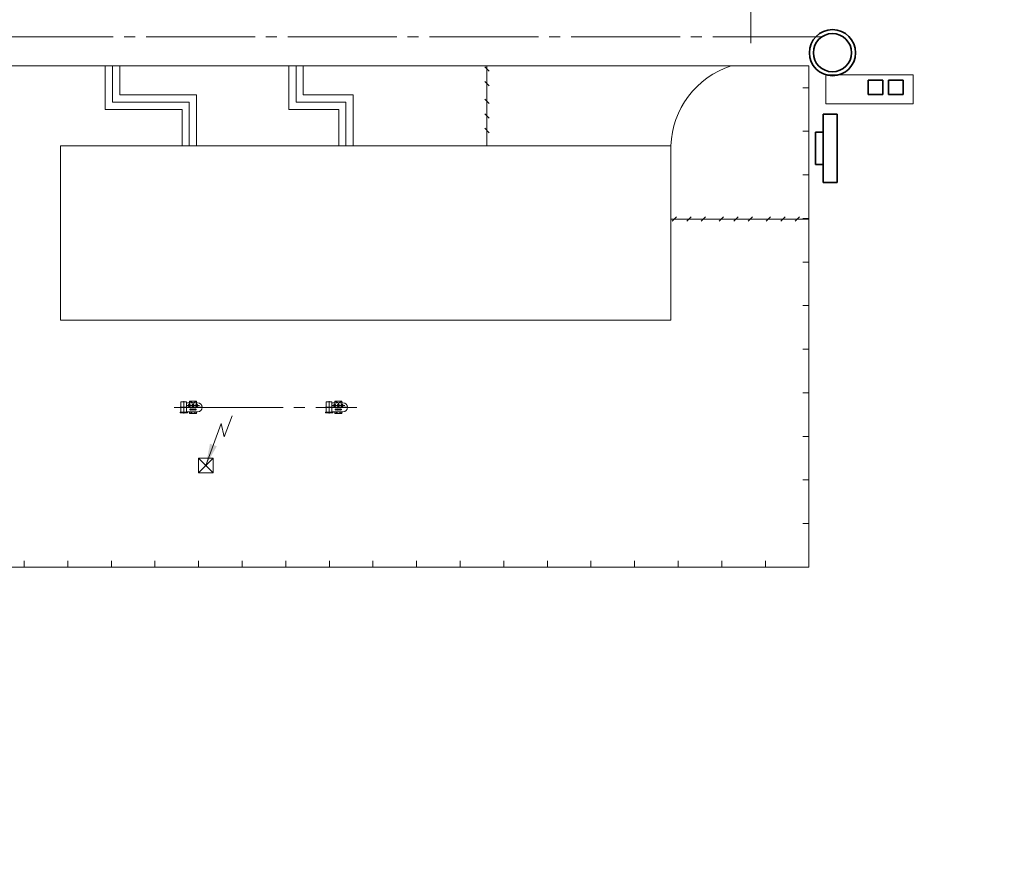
# Model space of a CAD drawing. Header units: millimetres. Extents: x 0 to 594, y 0 to 420.
# Tile 7 of 23: x 154 to 290, y 0 to 114. Entities that reach past the tile are written whole.
import ezdxf

# ---------------------------------------------------------------- set-up
doc = ezdxf.new("R2010")
doc.units = ezdxf.units.MM
for name, pattern in [('K5LT_AXLED', [19.5, 15, -1.5, 1.5, -1.5]), ('K5LT_BASIC', [0]), ('K5LT_THIN', [0])]:
    doc.linetypes.add(name, pattern=pattern)
doc.layers.add('лотки', color=7, linetype='Continuous')

# ---------------------------------------------------------------- blocks, each defined once
blk = doc.blocks.new('U128')
at = {"color": 4, "linetype": 'K5LT_THIN', "lineweight": 9, "true_color": 0x00ffff}
for p, q in [((178.76, 51.98), (178.76, 53.97)), ((178.76, 53.97), (180.76, 53.97)), ((180.76, 53.97), (180.76, 51.98)), ((180.76, 51.98), (178.76, 51.98))]:
    blk.add_line(p, q, dxfattribs=at)
blk = doc.blocks.new('U129')
at = {"color": 11, "linetype": 'K5LT_THIN', "lineweight": 9, "true_color": 0xff8080}
blk.add_line((0, 0), (0, 0), dxfattribs=at)
blk.add_line((0, 0), (0, 0), dxfattribs=at)
blk.add_line((0, 0), (0, 0), dxfattribs=at)
blk.add_line((0, 0), (0, 0), dxfattribs=at)
blk.add_line((0, 0), (0, 0), dxfattribs=at)
blk.add_line((0, 0), (0, 0), dxfattribs=at)
blk.add_line((0, 0), (0, 0), dxfattribs=at)
blk.add_line((0, 0), (0, 0), dxfattribs=at)
blk.add_line((0, 0), (0, 0), dxfattribs=at)
blk = doc.blocks.new('U130')
at = {"color": 11, "linetype": 'K5LT_THIN', "lineweight": 9, "true_color": 0xff8080}
blk.add_line((0, 0), (0, 0), dxfattribs=at)
blk.add_line((0, 0), (0, 0), dxfattribs=at)
blk.add_line((0, 0), (0, 0), dxfattribs=at)
blk.add_line((0, 0), (0, 0), dxfattribs=at)
blk.add_line((0, 0), (0, 0), dxfattribs=at)
blk.add_line((0, 0), (0, 0), dxfattribs=at)
blk.add_line((0, 0), (0, 0), dxfattribs=at)
blk.add_line((0, 0), (0, 0), dxfattribs=at)
blk.add_line((0, 0), (0, 0), dxfattribs=at)
blk = doc.blocks.new('U133')
at = {"color": 3, "linetype": 'K5LT_BASIC', "lineweight": 35, "true_color": 0x00ff00}
for p, q in [((275.71, 106.03), (273.71, 106.03)), ((273.71, 106.03), (273.71, 104.03)), ((275.71, 104.03), (275.71, 106.03)), ((273.71, 104.03), (275.71, 104.03))]:
    blk.add_line(p, q, dxfattribs=at)
blk = doc.blocks.new('U134')
at = {"color": 3, "linetype": 'K5LT_BASIC', "lineweight": 35, "true_color": 0x00ff00}
for p, q in [((272.91, 106.03), (270.91, 106.03)), ((270.91, 106.03), (270.91, 104.03)), ((272.91, 104.03), (272.91, 106.03)), ((270.91, 104.03), (272.91, 104.03))]:
    blk.add_line(p, q, dxfattribs=at)
blk = doc.blocks.new('U135')
at = {"color": 4, "linetype": 'K5LT_THIN', "lineweight": 9, "true_color": 0x00ffff}
for p, q in [((277.1, 106.74), (265.1, 106.74)), ((265.1, 106.74), (265.1, 102.74)), ((277.1, 102.74), (277.1, 106.74)), ((265.1, 102.74), (277.1, 102.74))]:
    blk.add_line(p, q, dxfattribs=at)
blk = doc.blocks.new('U331')
at = {"color": 2, "linetype": 'K5LT_AXLED', "lineweight": 9, "true_color": 0xffff00}
for p, q in [((179.29, 60.98), (176.24, 60.98)), ((176.73, 61.83), (176.73, 60.15))]:
    blk.add_line(p, q, dxfattribs=at)
at = {"color": 4, "linetype": 'K5LT_THIN', "lineweight": 9, "true_color": 0x00ffff}
for p, q in [((176.33, 61.74), (177.12, 61.74)), ((176.33, 60.3), (176.33, 61.74)), ((177.1, 61.25), (178.9, 61.25)), ((177.12, 60.3), (177.12, 61.74)), ((177.34, 61.59), (178.63, 61.59)), ((178.5, 61.81), (177.5, 61.81)), ((177.5, 61.81), (177.5, 61.59)), ((177.5, 61.81), (178, 61.59)), ((177.5, 61.59), (178.5, 61.59)), ((177.5, 61.52), (177.5, 60.97)), ((178.5, 61.81), (178, 61.59)), ((178, 61.53), (178, 60.96)), ((178.5, 61.59), (178.5, 61.81)), ((178.5, 61.53), (178.5, 60.96)), ((176.21, 60.3), (177.24, 60.3)), ((176.23, 60.24), (176.21, 60.3)), ((176.23, 60.24), (177.23, 60.24)), ((177.23, 60.24), (177.24, 60.3)), ((177.34, 60.36), (178.63, 60.36)), ((177.5, 60.36), (178.5, 60.36)), ((177.5, 60.14), (177.5, 60.36)), ((177.5, 60.14), (178, 60.36)), ((178.5, 60.14), (177.5, 60.14)), ((177.54, 60.68), (177.74, 60.68)), ((177.64, 60.79), (177.64, 60.58)), ((177.78, 60.68), (177.98, 60.68)), ((177.88, 60.79), (177.88, 60.58)), ((178.5, 60.14), (178, 60.36)), ((178.02, 60.68), (178.22, 60.68)), ((178.12, 60.79), (178.12, 60.58)), ((178.26, 60.68), (178.46, 60.68)), ((178.36, 60.79), (178.36, 60.58)), ((178.5, 60.36), (178.5, 60.14))]:
    blk.add_line(p, q, dxfattribs=at)
for centre, radius, start, end in [((177.34, 60.98), 0.618, 90, 111.4061), ((177.5, 61.25), 0.139, 0, 180), ((177.5, 61.25), 0.139, 180, 0), ((177.5, 61.25), 0.052, 0, 180), ((177.5, 61.25), 0.052, 180, 0), ((178, 61.25), 0.139, 0, 180), ((178, 61.25), 0.139, 180, 0), ((178, 61.25), 0.052, 0, 180), ((178, 61.25), 0.052, 180, 0), ((178.5, 61.25), 0.139, 0, 180), ((178.5, 61.25), 0.139, 180, 0), ((178.5, 61.25), 0.052, 0, 180), ((178.5, 61.25), 0.052, 180, 0), ((178.63, 60.98), 0.618, 270, 90), ((177.34, 60.98), 0.618, 248.5939, 270), ((177.64, 60.68), 0.0775, 0, 180), ((177.64, 60.68), 0.0775, 180, 0), ((177.64, 60.68), 0.0486, 0, 180), ((177.64, 60.68), 0.0486, 180, 0), ((177.88, 60.68), 0.0775, 0, 180), ((177.88, 60.68), 0.0775, 180, 0), ((177.88, 60.68), 0.0486, 0, 180), ((177.88, 60.68), 0.0486, 180, 0), ((178.12, 60.68), 0.0775, 0, 180), ((178.12, 60.68), 0.0775, 180, 0), ((178.12, 60.68), 0.0486, 0, 180), ((178.12, 60.68), 0.0486, 180, 0), ((178.36, 60.68), 0.0775, 0, 180), ((178.36, 60.68), 0.0775, 180, 0), ((178.36, 60.68), 0.0486, 0, 180), ((178.36, 60.68), 0.0486, 180, 0)]:
    blk.add_arc(centre, radius, start, end, dxfattribs=at)
blk = doc.blocks.new('U332')
at = {"color": 2, "linetype": 'K5LT_AXLED', "lineweight": 9, "true_color": 0xffff00}
for p, q in [((199.29, 60.98), (196.24, 60.98)), ((196.73, 61.83), (196.73, 60.15))]:
    blk.add_line(p, q, dxfattribs=at)
at = {"color": 4, "linetype": 'K5LT_THIN', "lineweight": 9, "true_color": 0x00ffff}
for p, q in [((196.33, 61.74), (197.12, 61.74)), ((196.33, 60.3), (196.33, 61.74)), ((197.1, 61.25), (198.9, 61.25)), ((197.12, 60.3), (197.12, 61.74)), ((197.34, 61.59), (198.63, 61.59)), ((198.5, 61.81), (197.5, 61.81)), ((197.5, 61.81), (197.5, 61.59)), ((197.5, 61.81), (198, 61.59)), ((197.5, 61.59), (198.5, 61.59)), ((197.5, 61.52), (197.5, 60.97)), ((198.5, 61.81), (198, 61.59)), ((198, 61.53), (198, 60.96)), ((198.5, 61.59), (198.5, 61.81)), ((198.5, 61.53), (198.5, 60.96)), ((196.21, 60.3), (197.24, 60.3)), ((196.23, 60.24), (196.21, 60.3)), ((196.23, 60.24), (197.23, 60.24)), ((197.23, 60.24), (197.24, 60.3)), ((197.34, 60.36), (198.63, 60.36)), ((197.5, 60.36), (198.5, 60.36)), ((197.5, 60.14), (197.5, 60.36)), ((197.5, 60.14), (198, 60.36)), ((198.5, 60.14), (197.5, 60.14)), ((197.54, 60.68), (197.74, 60.68)), ((197.64, 60.79), (197.64, 60.58)), ((197.78, 60.68), (197.98, 60.68)), ((197.88, 60.79), (197.88, 60.58)), ((198.5, 60.14), (198, 60.36)), ((198.02, 60.68), (198.22, 60.68)), ((198.12, 60.79), (198.12, 60.58)), ((198.26, 60.68), (198.46, 60.68)), ((198.36, 60.79), (198.36, 60.58)), ((198.5, 60.36), (198.5, 60.14))]:
    blk.add_line(p, q, dxfattribs=at)
for centre, radius, start, end in [((197.34, 60.98), 0.618, 90, 111.4061), ((197.5, 61.25), 0.139, 0, 180), ((197.5, 61.25), 0.139, 180, 0), ((197.5, 61.25), 0.052, 0, 180), ((197.5, 61.25), 0.052, 180, 0), ((198, 61.25), 0.139, 0, 180), ((198, 61.25), 0.139, 180, 0), ((198, 61.25), 0.052, 0, 180), ((198, 61.25), 0.052, 180, 0), ((198.5, 61.25), 0.139, 0, 180), ((198.5, 61.25), 0.139, 180, 0), ((198.5, 61.25), 0.052, 0, 180), ((198.5, 61.25), 0.052, 180, 0), ((198.63, 60.98), 0.618, 270, 90), ((197.34, 60.98), 0.618, 248.5939, 270), ((197.64, 60.68), 0.0775, 0, 180), ((197.64, 60.68), 0.0775, 180, 0), ((197.64, 60.68), 0.0486, 0, 180), ((197.64, 60.68), 0.0486, 180, 0), ((197.88, 60.68), 0.0775, 0, 180), ((197.88, 60.68), 0.0775, 180, 0), ((197.88, 60.68), 0.0486, 0, 180), ((197.88, 60.68), 0.0486, 180, 0), ((198.12, 60.68), 0.0775, 0, 180), ((198.12, 60.68), 0.0775, 180, 0), ((198.12, 60.68), 0.0486, 0, 180), ((198.12, 60.68), 0.0486, 180, 0), ((198.36, 60.68), 0.0775, 0, 180), ((198.36, 60.68), 0.0775, 180, 0), ((198.36, 60.68), 0.0486, 0, 180), ((198.36, 60.68), 0.0486, 180, 0)]:
    blk.add_arc(centre, radius, start, end, dxfattribs=at)
blk = doc.blocks.new('U361')
at = {"color": 3, "linetype": 'K5LT_BASIC', "lineweight": 35, "true_color": 0x00ff00}
for p, q in [((264.71, 91.94), (264.71, 101.32)), ((264.71, 101.32), (266.64, 101.32)), ((266.64, 101.32), (266.64, 91.94)), ((263.68, 94.41), (263.68, 98.84)), ((263.68, 98.84), (264.71, 98.84)), ((264.71, 98.84), (264.71, 94.41)), ((264.71, 94.41), (263.68, 94.41)), ((266.64, 91.94), (264.71, 91.94))]:
    blk.add_line(p, q, dxfattribs=at)

msp = doc.modelspace()

# ---------------------------------------------------------------- hatches: boundary and pattern name
at = {"true_color": 0x070000}
msp.add_hatch(color=18, dxfattribs=at).paths.add_polyline_path([(179.764754, 52.976997), (181.277499, 55.621127), (180.33424, 55.969572)])

# ---------------------------------------------------------------- linework, layer by layer
at = {"color": 2, "linetype": 'K5LT_AXLED', "lineweight": 9, "true_color": 0xffff00}
for p, q in [((254.764754, 111.089089), (254.764754, 283.421713)), ((264.531912, 111.976997), (59.850941, 111.976997)), ((175.389777, 60.976997), (200.558169, 60.976997))]:
    msp.add_line(p, q, dxfattribs=at)
at = {"color": 4, "linetype": 'K5LT_THIN', "lineweight": 9, "true_color": 0x00ffff}
for p, q in [((262.764754, 107.976997), (56.764754, 107.976997)), ((218.755258, 107.245638), (218.155258, 107.845638)), ((218.455258, 104.024643), (218.455258, 107.976997)), ((262.764754, 107.976997), (262.764754, 38.976984)), ((218.755258, 105.245638), (218.155258, 105.845638)), ((261.904754, 104.976984), (262.764754, 104.976984)), ((261.904754, 104.976984), (262.764754, 104.976984)), ((218.755258, 102.783739), (218.155258, 103.383739)), ((218.455258, 97.562744), (218.455258, 104.024643)), ((218.755258, 100.783739), (218.155258, 101.383739)), ((218.755258, 98.783739), (218.155258, 99.383739)), ((261.904754, 98.976984), (262.764754, 98.976984)), ((261.904754, 98.976984), (262.764754, 98.976984)), ((218.455258, 96.980984), (218.455258, 97.562744)), ((243.764754, 96.976997), (159.764754, 96.976997)), ((159.764754, 96.976997), (159.764754, 72.976997)), ((243.764754, 96.976997), (243.764754, 72.976997)), ((261.904754, 92.976984), (262.764754, 92.976984)), ((261.904754, 92.976984), (262.764754, 92.976984)), ((249.769533, 86.895267), (243.764754, 86.895267)), ((244.548538, 87.195267), (243.948538, 86.595267)), ((246.548538, 87.195267), (245.948538, 86.595267)), ((248.548538, 87.195267), (247.948538, 86.595267)), ((256.231432, 86.895267), (249.769533, 86.895267)), ((251.010437, 87.195267), (250.410437, 86.595267)), ((253.010437, 87.195267), (252.410437, 86.595267)), ((255.010437, 87.195267), (254.410437, 86.595267)), ((262.693331, 86.895267), (256.231432, 86.895267)), ((257.472336, 87.195267), (256.872336, 86.595267)), ((259.472336, 87.195267), (258.872336, 86.595267)), ((261.472336, 87.195267), (260.872336, 86.595267)), ((261.904754, 86.976984), (262.764754, 86.976984)), ((261.904754, 86.976984), (262.764754, 86.976984)), ((261.904754, 80.976984), (262.764754, 80.976984)), ((261.904754, 80.976984), (262.764754, 80.976984)), ((261.904754, 74.976984), (262.764754, 74.976984)), ((261.904754, 74.976984), (262.764754, 74.976984)), ((159.764754, 72.976997), (243.764754, 72.976997)), ((261.904754, 68.976984), (262.764754, 68.976984)), ((261.904754, 68.976984), (262.764754, 68.976984)), ((261.904754, 62.976984), (262.764754, 62.976984)), ((261.904754, 62.976984), (262.764754, 62.976984)), ((182.301009, 56.934344), (183.36647, 59.818601)), ((179.764754, 52.976997), (181.895676, 58.74551)), ((181.895676, 58.74551), (182.301009, 56.934344)), ((261.904754, 56.976984), (262.764754, 56.976984)), ((261.904754, 56.976984), (262.764754, 56.976984)), ((180.764754, 53.972997), (178.764754, 51.980997)), ((178.764754, 53.972997), (180.764754, 51.980997)), ((261.904754, 50.976984), (262.764754, 50.976984)), ((261.904754, 50.976984), (262.764754, 50.976984)), ((261.904754, 44.976984), (262.764754, 44.976984)), ((261.904754, 44.976984), (262.764754, 44.976984)), ((154.764754, 39.836984), (154.764754, 38.976984)), ((154.764754, 39.836984), (154.764754, 38.976984)), ((160.764754, 39.836984), (160.764754, 38.976984)), ((160.764754, 39.836984), (160.764754, 38.976984)), ((166.764754, 39.836984), (166.764754, 38.976984)), ((166.764754, 39.836984), (166.764754, 38.976984)), ((172.764754, 39.836984), (172.764754, 38.976984)), ((172.764754, 39.836984), (172.764754, 38.976984)), ((178.764754, 39.836984), (178.764754, 38.976984)), ((178.764754, 39.836984), (178.764754, 38.976984)), ((184.764754, 39.836984), (184.764754, 38.976984)), ((184.764754, 39.836984), (184.764754, 38.976984)), ((190.764754, 39.836984), (190.764754, 38.976984)), ((190.764754, 39.836984), (190.764754, 38.976984)), ((196.764754, 39.836984), (196.764754, 38.976984)), ((196.764754, 39.836984), (196.764754, 38.976984)), ((202.764754, 39.836984), (202.764754, 38.976984)), ((202.764754, 39.836984), (202.764754, 38.976984)), ((208.764754, 39.836984), (208.764754, 38.976984)), ((208.764754, 39.836984), (208.764754, 38.976984)), ((214.764754, 39.836984), (214.764754, 38.976984)), ((214.764754, 39.836984), (214.764754, 38.976984)), ((220.764754, 39.836984), (220.764754, 38.976984)), ((220.764754, 39.836984), (220.764754, 38.976984)), ((226.764754, 39.836984), (226.764754, 38.976984)), ((226.764754, 39.836984), (226.764754, 38.976984)), ((232.764754, 39.836984), (232.764754, 38.976984)), ((232.764754, 39.836984), (232.764754, 38.976984)), ((238.764754, 39.836984), (238.764754, 38.976984)), ((238.764754, 39.836984), (238.764754, 38.976984)), ((244.764754, 39.836984), (244.764754, 38.976984)), ((244.764754, 39.836984), (244.764754, 38.976984)), ((250.764754, 39.836984), (250.764754, 38.976984)), ((250.764754, 39.836984), (250.764754, 38.976984)), ((256.764754, 39.836984), (256.764754, 38.976984)), ((256.764754, 39.836984), (256.764754, 38.976984)), ((262.764754, 38.976984), (52.764754, 38.976984)), ((261.904754, 38.976984), (262.764754, 38.976984))]:
    msp.add_line(p, q, dxfattribs=at)
at = {"color": 3, "linetype": 'K5LT_BASIC', "lineweight": 35, "true_color": 0x00ff00}
for radius in [3.175, 2.628222]:
    msp.add_circle((265.997157, 109.794603), radius, dxfattribs=at)
at = {"color": 4, "linetype": 'K5LT_THIN', "lineweight": 9, "true_color": 0x00ffff}
msp.add_circle((179.764754, 52.976997), 0.09025, dxfattribs=at)
msp.add_circle((179.764754, 52.976997), 0.09025, dxfattribs=at)
msp.add_arc((255.731905, 96.582141), 11.973663, 107.88776864, 178.11021045, dxfattribs=at)
at = {"layer": 'лотки', "color": 4, "linetype": 'K5LT_THIN', "lineweight": 9, "true_color": 0x00ffff}
for p, q in [((165.916465, 101.977762), (165.916465, 107.976997)), ((166.916465, 102.977762), (166.916465, 107.976997)), ((167.916465, 103.977762), (167.916465, 107.976997)), ((191.17914, 101.981748), (191.17914, 107.976997)), ((192.17914, 102.981748), (192.17914, 107.976997)), ((193.17914, 103.981748), (193.17914, 107.976997)), ((167.916465, 103.977762), (178.485513, 103.977762)), ((178.485513, 96.976997), (178.485513, 103.977762)), ((192.17914, 102.981748), (199.052563, 102.981748)), ((193.17914, 103.981748), (200.052563, 103.981748)), ((199.052563, 96.980984), (199.052563, 102.981748)), ((200.052563, 96.980984), (200.052563, 103.981748)), ((165.916465, 101.977762), (176.485513, 101.977762)), ((166.916465, 102.977762), (177.485513, 102.977762)), ((176.485513, 96.976997), (176.485513, 101.977762)), ((177.485513, 96.976997), (177.485513, 102.977762)), ((191.17914, 101.981748), (198.052563, 101.981748)), ((198.052563, 96.980984), (198.052563, 101.981748))]:
    msp.add_line(p, q, dxfattribs=at)

# ---------------------------------------------------------------- block references
for name, p in [('U135', (0, 0)), ('U134', (0, 0)), ('U133', (0, 0)), ('U361', (0, 0)), ('U331', (0, 0)), ('U332', (0, 0)), ('U128', (0, 0)), ('U129', (179.764754, 52.976997)), ('U130', (179.764754, 52.976997))]:
    msp.add_blockref(name, p)

doc.saveas('drawing.dxf')
